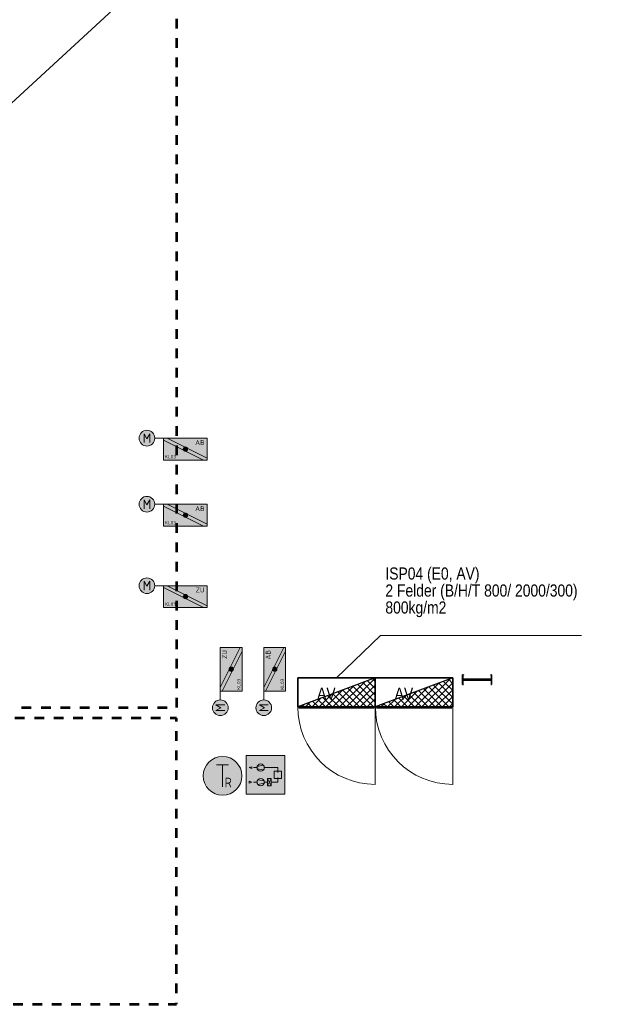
# Model space of a CAD drawing. Header units: metres. Extents: x -19.7 to 21.5, y -3.9 to 32.8.
# Tile 6 of 11: x 4.7 to 10.9, y 14 to 24.2. Entities that reach past the tile are written whole.
import ezdxf
from ezdxf.enums import TextEntityAlignment as Align

# ---------------------------------------------------------------- set-up
doc = ezdxf.new("R2010")
doc.units = ezdxf.units.M
doc.header["$MEASUREMENT"] = 0
doc.linetypes.add('DGN Style 3', pattern=[0.021481, 0.015344, -0.006138])
for name, color, linetype, lineweight in [('TRI_CONNPTS', 7, 'Continuous', 0), ('TRI_H3D', 7, 'Continuous', 0), ('ZWP_440_KL_GA', 3, 'Continuous', 30), ('ZWP_480_SCHALTSCHRAENKE_E0_GA_2D', 7, 'Continuous', 0), ('ZWP_480_SCHALTSCHRAENKE_E0_GA_3D', 7, 'Continuous', 0), ('ZWP_480_SCHALTSCHRAENKE_E0_GA_TEXT', 7, 'Continuous', 0), ('ZWP_480_SYM_E0_2D', 7, 'Continuous', 0), ('ZWP_480_SYM_E0_3D', 7, 'Continuous', 0), ('ZWP_480_SYM_SCHWARZ', 7, 'Continuous', 13), ('ZWP_480_TEXT_1_50_TOP', 7, 'Continuous', 0)]:
    doc.layers.add(name, color=color, linetype=linetype, lineweight=lineweight)
doc.layers.get('TRI_CONNPTS').off()
doc.layers.get('TRI_H3D').off()
doc.styles.add('ISOCP', font='isocp.shx')
doc.styles.add('ZWP_1 50', font='ARIALN.TTF', dxfattribs={"height": 0.125})

# ---------------------------------------------------------------- blocks, each defined once
blk = doc.blocks.new('K')
at = {"layer": 'ZWP_440_KL_GA', "color": 136, "linetype": 'Continuous', "lineweight": 30}
mesh = blk.add_polyface(dxfattribs=at)
corners = [(-1.2691, 0.13985, 0.05), (-1.2691, 0.14985, 0.05), (1.26904, 0.13985, 0.05), (1.26904, 0.14985, 0.05), (-1.2691, 0.14985, -0.05), (1.26904, 0.14985, -0.05), (-1.2691, 0.13985, -0.05), (1.26904, 0.13985, -0.05), (-1.2691, 0.13985, -0.0475), (1.26904, 0.13985, -0.0475), (-1.2691, 0.14735, -0.0475), (1.26904, 0.14735, -0.0475), (-1.2691, 0.14735, 0.0475), (1.26904, 0.14735, 0.0475), (-1.2691, 0.13985, 0.0475), (1.26904, 0.13985, 0.0475)]
mesh.append_faces([[corners[k] for k in face] for face in [(0, 2, 3, 1), (1, 3, 5, 4), (4, 5, 7, 6), (6, 7, 9, 8), (8, 9, 11, 10), (10, 11, 13, 12), (12, 13, 15, 14), (14, 15, 2, 0)]], dxfattribs={"color": 136})
mesh.append_faces([[corners[k] for k in face] for face in [(0, 12, 14), (10, 6, 8)]], dxfattribs={"vtx0": -1, "color": 136})
mesh.append_faces([[corners[k] for k in face] for face in [(4, 10, 1), (1, 12, 0)]], dxfattribs={"vtx0": -1, "vtx1": -1, "color": 136})
mesh.append_faces([[corners[k] for k in face] for face in [(10, 4, 6), (1, 10, 12), (11, 7, 5), (3, 13, 11)]], dxfattribs={"vtx0": -1, "vtx2": -1, "color": 136})
mesh.append_faces([[corners[k] for k in face] for face in [(5, 3, 11), (3, 2, 13)]], dxfattribs={"vtx1": -1, "vtx2": -1, "color": 136})
mesh.append_faces([[corners[k] for k in face] for face in [(2, 15, 13), (11, 9, 7)]], dxfattribs={"vtx2": -1, "color": 136})
mesh = blk.add_polyface(dxfattribs=at)
corners = [(-1.0841, 0.14735, 0.005), (-1.0841, 0.14735, -0.005), (-1.0541, 0.14735, 0.005), (-1.0541, 0.14735, -0.005), (-1.0841, -0.14765, -0.005), (-1.0841, -0.14765, 0.005), (-1.0541, -0.14765, -0.005), (-1.0541, -0.14765, 0.005)]
mesh.append_faces([[corners[k] for k in face] for face in [(0, 2, 3, 1), (4, 6, 7, 5), (1, 4, 5, 0), (0, 5, 7, 2), (2, 7, 6, 3), (3, 6, 4, 1)]], dxfattribs={"color": 136})
mesh = blk.add_polyface(dxfattribs=at)
corners = [(-0.6841, 0.14735, 0.005), (-0.6841, 0.14735, -0.005), (-0.6541, 0.14735, 0.005), (-0.6541, 0.14735, -0.005), (-0.6841, -0.14765, -0.005), (-0.6841, -0.14765, 0.005), (-0.6541, -0.14765, -0.005), (-0.6541, -0.14765, 0.005)]
mesh.append_faces([[corners[k] for k in face] for face in [(0, 2, 3, 1), (4, 6, 7, 5), (1, 4, 5, 0), (0, 5, 7, 2), (2, 7, 6, 3), (3, 6, 4, 1)]], dxfattribs={"color": 136})
mesh = blk.add_polyface(dxfattribs=at)
corners = [(-0.2841, 0.14735, 0.005), (-0.2841, 0.14735, -0.005), (-0.2541, 0.14735, 0.005), (-0.2541, 0.14735, -0.005), (-0.2841, -0.14765, -0.005), (-0.2841, -0.14765, 0.005), (-0.2541, -0.14765, -0.005), (-0.2541, -0.14765, 0.005)]
mesh.append_faces([[corners[k] for k in face] for face in [(0, 2, 3, 1), (4, 6, 7, 5), (1, 4, 5, 0), (0, 5, 7, 2), (2, 7, 6, 3), (3, 6, 4, 1)]], dxfattribs={"color": 136})
mesh = blk.add_polyface(dxfattribs=at)
corners = [(0.1159, 0.14735, 0.005), (0.1159, 0.14735, -0.005), (0.1459, 0.14735, 0.005), (0.1459, 0.14735, -0.005), (0.1159, -0.14765, -0.005), (0.1159, -0.14765, 0.005), (0.1459, -0.14765, -0.005), (0.1459, -0.14765, 0.005)]
mesh.append_faces([[corners[k] for k in face] for face in [(0, 2, 3, 1), (4, 6, 7, 5), (1, 4, 5, 0), (0, 5, 7, 2), (2, 7, 6, 3), (3, 6, 4, 1)]], dxfattribs={"color": 136})
mesh = blk.add_polyface(dxfattribs=at)
corners = [(0.5159, 0.14735, 0.005), (0.5159, 0.14735, -0.005), (0.5459, 0.14735, 0.005), (0.5459, 0.14735, -0.005), (0.5159, -0.14765, -0.005), (0.5159, -0.14765, 0.005), (0.5459, -0.14765, -0.005), (0.5459, -0.14765, 0.005)]
mesh.append_faces([[corners[k] for k in face] for face in [(0, 2, 3, 1), (4, 6, 7, 5), (1, 4, 5, 0), (0, 5, 7, 2), (2, 7, 6, 3), (3, 6, 4, 1)]], dxfattribs={"color": 136})
mesh = blk.add_polyface(dxfattribs=at)
corners = [(0.9159, 0.14735, 0.005), (0.9159, 0.14735, -0.005), (0.9459, 0.14735, 0.005), (0.9459, 0.14735, -0.005), (0.9159, -0.14765, -0.005), (0.9159, -0.14765, 0.005), (0.9459, -0.14765, -0.005), (0.9459, -0.14765, 0.005)]
mesh.append_faces([[corners[k] for k in face] for face in [(0, 2, 3, 1), (4, 6, 7, 5), (1, 4, 5, 0), (0, 5, 7, 2), (2, 7, 6, 3), (3, 6, 4, 1)]], dxfattribs={"color": 136})
mesh = blk.add_polyface(dxfattribs=at)
corners = [(1.05404, 0.14735, 0.005), (1.05404, 0.14735, -0.005), (1.08404, 0.14735, 0.005), (1.08404, 0.14735, -0.005), (1.05404, -0.14765, -0.005), (1.05404, -0.14765, 0.005), (1.08404, -0.14765, -0.005), (1.08404, -0.14765, 0.005)]
mesh.append_faces([[corners[k] for k in face] for face in [(0, 2, 3, 1), (4, 6, 7, 5), (1, 4, 5, 0), (0, 5, 7, 2), (2, 7, 6, 3), (3, 6, 4, 1)]], dxfattribs={"color": 136})
mesh = blk.add_polyface(dxfattribs=at)
corners = [(-1.2691, -0.14015, -0.05), (-1.2691, -0.15015, -0.05), (1.26904, -0.14015, -0.05), (1.26904, -0.15015, -0.05), (-1.2691, -0.15015, 0.05), (1.26904, -0.15015, 0.05), (-1.2691, -0.14015, 0.05), (1.26904, -0.14015, 0.05), (-1.2691, -0.14015, 0.0475), (1.26904, -0.14015, 0.0475), (-1.2691, -0.14765, 0.0475), (1.26904, -0.14765, 0.0475), (-1.2691, -0.14765, -0.0475), (1.26904, -0.14765, -0.0475), (-1.2691, -0.14015, -0.0475), (1.26904, -0.14015, -0.0475)]
mesh.append_faces([[corners[k] for k in face] for face in [(0, 2, 3, 1), (1, 3, 5, 4), (4, 5, 7, 6), (6, 7, 9, 8), (8, 9, 11, 10), (10, 11, 13, 12), (12, 13, 15, 14), (14, 15, 2, 0)]], dxfattribs={"color": 136})
mesh.append_faces([[corners[k] for k in face] for face in [(0, 12, 14), (10, 6, 8)]], dxfattribs={"vtx0": -1, "color": 136})
mesh.append_faces([[corners[k] for k in face] for face in [(4, 10, 1), (1, 12, 0)]], dxfattribs={"vtx0": -1, "vtx1": -1, "color": 136})
mesh.append_faces([[corners[k] for k in face] for face in [(10, 4, 6), (1, 10, 12), (11, 7, 5), (3, 13, 11)]], dxfattribs={"vtx0": -1, "vtx2": -1, "color": 136})
mesh.append_faces([[corners[k] for k in face] for face in [(5, 3, 11), (3, 2, 13)]], dxfattribs={"vtx1": -1, "vtx2": -1, "color": 136})
mesh.append_faces([[corners[k] for k in face] for face in [(2, 15, 13), (11, 9, 7)]], dxfattribs={"vtx2": -1, "color": 136})
blk = doc.blocks.new('_T3D___1')
blk.add_wipeout([(-0.05, -0.35), (3.95, -0.35), (3.95, 0.05), (-0.05, 0.05)])
at = {"layer": 'ZWP_480_TEXT_1_50_TOP', "linetype": 'Continuous'}
blk.add_line((3.95, 0.05), (5.256, 1.252, -0.1), dxfattribs=at)
at = {"layer": 'ZWP_480_TEXT_1_50_TOP', "linetype": 'Continuous', "style": 'ZWP_1 50'}
for s, p in [(' – Fühler_Temp_Raum_UP_passiv Raumklima Innenbereich ', (0, 0)), ('Gebäude – 1.110 – GAU.RA1.170.FT001 – ISP04', (0, -0.175))]:
    blk.add_text(s, height=0.125, dxfattribs=at).set_placement(p, align=Align.TOP_LEFT)
blk = doc.blocks.new('_T3D___6')
at = {"layer": 'ZWP_480_TEXT_1_50_TOP', "linetype": 'Continuous'}
for q in [(7.876, 17.229, 4.41), (10.403, 17.667, 4.41)]:
    blk.add_line((8.33, 17.667, 4.41), q, dxfattribs=at)
at = {"layer": 'ZWP_480_TEXT_1_50_TOP', "linetype": 'Continuous', "style": 'ZWP_1 50'}
for s, p in [('ISP04 (E0, AV)', (8.38, 18.367, 4.41)), ('2 Felder (B/H/T 800/ 2000/300)', (8.38, 18.192, 4.41)), ('800kg/m2', (8.38, 18.017, 4.41))]:
    blk.add_text(s, height=0.125, dxfattribs=at).set_placement(p, align=Align.TOP_LEFT)
blk = doc.blocks.new('_$VT$_')
at = {"layer": 'ZWP_480_SCHALTSCHRAENKE_E0_GA_2D', "color": 136, "linetype": 'Continuous', "lineweight": 30}
for p, q in [((0.362, 0, 2), (0.579, 0.217, 2)), ((0.432, 0, 2), (0.692, 0.259, 2)), ((0.503, 0, 2), (0.8, 0.297, 2)), ((0.567, 0.213, 2), (0.78, 0, 2)), ((0.574, 0, 2), (0.8, 0.226, 2)), ((0.619, 0.232, 2), (0.8, 0.051, 2)), ((0.67, 0.251, 2), (0.8, 0.121, 2)), ((0.721, 0.271, 2), (0.8, 0.192, 2)), ((0.773, 0.29, 2), (0.8, 0.263, 2)), ((0.22, 0, 2), (0.352, 0.132, 2)), ((0.291, 0, 2), (0.465, 0.175, 2)), ((0.31, 0.116, 2), (0.426, 0, 2)), ((0.361, 0.136, 2), (0.497, 0, 2)), ((0.413, 0.155, 2), (0.568, 0, 2)), ((0.464, 0.174, 2), (0.638, 0, 2)), ((0.516, 0.193, 2), (0.709, 0, 2)), ((0.644, 0, 2), (0.8, 0.156, 2)), ((0.001, 0.001, 2), (0.002, 0, 2)), ((0.008, 0, 2), (0.013, 0.005, 2)), ((0.053, 0.02, 2), (0.073, 0, 2)), ((0.079, 0, 2), (0.126, 0.047, 2)), ((0.104, 0.039, 2), (0.143, 0, 2)), ((0.149, 0, 2), (0.239, 0.09, 2)), ((0.156, 0.058, 2), (0.214, 0, 2)), ((0.207, 0.078, 2), (0.285, 0, 2)), ((0.259, 0.097, 2), (0.356, 0, 2)), ((0.715, 0, 2), (0.8, 0.085, 2)), ((0.786, 0, 2), (0.8, 0.014, 2))]:
    blk.add_line(p, q, dxfattribs=at)
at = {"layer": 'ZWP_480_SCHALTSCHRAENKE_E0_GA_2D', "color": 136, "linetype": 'Continuous', "lineweight": 0}
blk.add_line((0.799, 0, 0.2), (0.799, -0.798, 0.2), dxfattribs=at)
blk.add_arc((0.799, 0, 0.2), 0.798, 180, 270, dxfattribs=at)
at = {"layer": 'ZWP_480_SCHALTSCHRAENKE_E0_GA_2D', "color": 136, "linetype": 'Continuous', "lineweight": 30}
blk.add_3dface([(0, 0, 2), (0.8, 0, 2), (0.8, 0.3, 2)], dxfattribs=at)
at = {"layer": 'ZWP_480_SCHALTSCHRAENKE_E0_GA_3D', "color": 136, "linetype": 'Continuous', "lineweight": 30}
for points in [[(0, 0.3), (0.8, 0.3), (0.8, 0.3, 2), (0, 0.3, 2)], [(0, 0), (0, 0.3), (0, 0.3, 2), (0, 0, 2)], [(0, 0), (0.8, 0), (0.8, 0.3), (0, 0.3)], [(0.8, 0), (0.8, 0.3), (0.8, 0.3, 2), (0.8, 0, 2)], [(0, 0), (0.8, 0), (0.8, 0, 2), (0, 0, 2)], [(0.789, -0.01, 0.2), (0.011, -0.01, 0.2), (0.011, -0.01, 1.998), (0.789, -0.01, 1.998)]]:
    blk.add_3dface(points, dxfattribs=at)
at = {"layer": 'ZWP_480_SCHALTSCHRAENKE_E0_GA_TEXT', "color": 7, "lineweight": 0, "style": 'ZWP_1 50'}
blk.add_text('AV', height=0.125, dxfattribs=at).set_placement((0.2, 0.2, 2), align=Align.TOP_LEFT)
blk = doc.blocks.new('_$VT$__1')
at = {"layer": 'ZWP_480_SCHALTSCHRAENKE_E0_GA_2D', "color": 136, "linetype": 'Continuous', "lineweight": 30}
for p, q in [((0.339, 0, 2), (0.543, 0.204, 2)), ((0.41, 0, 2), (0.656, 0.246, 2)), ((0.481, 0, 2), (0.769, 0.288, 2)), ((0.551, 0.207, 2), (0.758, 0, 2)), ((0.552, 0, 2), (0.8, 0.248, 2)), ((0.602, 0.226, 2), (0.8, 0.028, 2)), ((0.654, 0.245, 2), (0.8, 0.099, 2)), ((0.705, 0.264, 2), (0.8, 0.17, 2)), ((0.757, 0.284, 2), (0.8, 0.24, 2)), ((0.198, 0, 2), (0.317, 0.119, 2)), ((0.269, 0, 2), (0.43, 0.161, 2)), ((0.294, 0.11, 2), (0.404, 0, 2)), ((0.345, 0.129, 2), (0.475, 0, 2)), ((0.397, 0.149, 2), (0.546, 0, 2)), ((0.448, 0.168, 2), (0.616, 0, 2)), ((0.5, 0.187, 2), (0.687, 0, 2)), ((0.622, 0, 2), (0.8, 0.178, 2)), ((0.693, 0, 2), (0.8, 0.107, 2)), ((0.037, 0.014, 2), (0.051, 0, 2)), ((0.057, 0, 2), (0.091, 0.034, 2)), ((0.088, 0.033, 2), (0.121, 0, 2)), ((0.127, 0, 2), (0.204, 0.076, 2)), ((0.14, 0.052, 2), (0.192, 0, 2)), ((0.191, 0.072, 2), (0.263, 0, 2)), ((0.242, 0.091, 2), (0.333, 0, 2)), ((0.764, 0, 2), (0.8, 0.036, 2))]:
    blk.add_line(p, q, dxfattribs=at)
at = {"layer": 'ZWP_480_SCHALTSCHRAENKE_E0_GA_2D', "color": 136, "linetype": 'Continuous', "lineweight": 0}
blk.add_line((0.799, 0, 0.2), (0.799, -0.798, 0.2), dxfattribs=at)
blk.add_arc((0.799, 0, 0.2), 0.798, 180, 270, dxfattribs=at)
at = {"layer": 'ZWP_480_SCHALTSCHRAENKE_E0_GA_2D', "color": 136, "linetype": 'Continuous', "lineweight": 30}
blk.add_3dface([(0, 0, 2), (0.8, 0, 2), (0.8, 0.3, 2)], dxfattribs=at)
at = {"layer": 'ZWP_480_SCHALTSCHRAENKE_E0_GA_3D', "color": 136, "linetype": 'Continuous', "lineweight": 30}
for points in [[(0, 0.3), (0.8, 0.3), (0.8, 0.3, 2), (0, 0.3, 2)], [(0, 0), (0, 0.3), (0, 0.3, 2), (0, 0, 2)], [(0, 0), (0.8, 0), (0.8, 0.3), (0, 0.3)], [(0.8, 0), (0.8, 0.3), (0.8, 0.3, 2), (0.8, 0, 2)], [(0, 0), (0.8, 0), (0.8, 0, 2), (0, 0, 2)], [(0.789, -0.01, 0.2), (0.011, -0.01, 0.2), (0.011, -0.01, 1.998), (0.789, -0.01, 1.998)]]:
    blk.add_3dface(points, dxfattribs=at)
at = {"layer": 'ZWP_480_SCHALTSCHRAENKE_E0_GA_TEXT', "color": 7, "lineweight": 0, "style": 'ZWP_1 50'}
blk.add_text('AV', height=0.125, dxfattribs=at).set_placement((0.2, 0.2, 2), align=Align.TOP_LEFT)
blk = doc.blocks.new('ZWP_480_BSK_Motor_klein_L_1')
at = {"layer": 'ZWP_480_SYM_E0_2D', "lineweight": 13}
h = blk.add_hatch(color=254, dxfattribs=at)
edge = h.paths.add_edge_path()
edge.add_arc((-0.397, 0.112), 0.081, 0, 360)
h = blk.add_hatch(color=5, dxfattribs=at)
edge = h.paths.add_edge_path()
edge.add_arc((0, 0), 0.0225, 0, 360)
h = blk.add_hatch(color=5, dxfattribs=at)
edge = h.paths.add_edge_path()
edge.add_arc((0, 0), 0.0225, 0, 360)
at = {"layer": 'ZWP_480_SYM_E0_2D', "color": 5, "lineweight": 13}
for p, q in [((-0.427, 0.067), (-0.427, 0.158)), ((-0.427, 0.158), (-0.397, 0.107)), ((-0.397, 0.107), (-0.367, 0.158)), ((-0.367, 0.158), (-0.367, 0.067)), ((-0.225, 0.112), (-0.316, 0.112)), ((-0.187, 0.112), (0.225, -0.094)), ((-0.225, 0.094), (0.187, -0.112))]:
    blk.add_line(p, q, dxfattribs=at)
at = {"layer": 'ZWP_480_SYM_E0_2D', "color": 5, "lineweight": 13, "flags": 128}
blk.add_lwpolyline([(0.225, -0.112), (0.225, 0.112), (-0.225, 0.112), (-0.225, -0.112)], close=True, dxfattribs=at)
at = {"layer": 'ZWP_480_SYM_E0_2D', "color": 5, "lineweight": 13}
blk.add_circle((-0.397, 0.112), 0.081, dxfattribs=at)
at = {"layer": 'ZWP_480_SYM_E0_2D', "color": 254, "lineweight": 13, "extrusion": (0, 0, -1)}
blk.add_solid([(-0.225, -0.112), (-0.225, 0.112), (0.225, -0.112), (0.225, 0.112)], dxfattribs=at)
at = {"layer": 'ZWP_480_SYM_E0_3D', "color": 5, "lineweight": 13}
blk.add_circle((0, 0), 0.0225, dxfattribs=at)
blk.add_circle((0, 0), 0.0225, dxfattribs=at)
at = {"layer": 'ZWP_480_SYM_E0_2D', "char_height": 0.10125, "style": 'ISOCP'}
for s, insert, attachment_point in [('\\H0.493827x;ZU', (0.198, 0.068), 6), ('\\H0.345679x;KL03', (-0.212, -0.078), 4)]:
    blk.add_mtext(s, dxfattribs=dict(at, insert=insert, attachment_point=attachment_point))
blk = doc.blocks.new('ZWP_480_BSK_Motor_klein_L')
at = {"layer": 'ZWP_480_SYM_E0_3D', "color": 5, "lineweight": 13, "rotation": 90}
blk.add_blockref('ZWP_480_BSK_Motor_klein_L_1', (0, 0), dxfattribs=at)
blk = doc.blocks.new('ZWP_480_BSK_Motor_klein_L_1_1')
at = {"layer": 'ZWP_480_SYM_E0_2D', "lineweight": 13}
h = blk.add_hatch(color=254, dxfattribs=at)
edge = h.paths.add_edge_path()
edge.add_arc((-0.397, 0.113), 0.081, 0, 360)
h = blk.add_hatch(color=5, dxfattribs=at)
edge = h.paths.add_edge_path()
edge.add_arc((0, 0), 0.0225, 0, 360)
h = blk.add_hatch(color=5, dxfattribs=at)
edge = h.paths.add_edge_path()
edge.add_arc((0, 0), 0.0225, 0, 360)
at = {"layer": 'ZWP_480_SYM_E0_2D', "color": 5, "lineweight": 13}
for p, q in [((-0.427, 0.067), (-0.427, 0.158)), ((-0.427, 0.158), (-0.397, 0.107)), ((-0.397, 0.107), (-0.367, 0.158)), ((-0.367, 0.158), (-0.367, 0.067)), ((-0.225, 0.113), (-0.316, 0.113)), ((-0.187, 0.113), (0.225, -0.094)), ((-0.225, 0.094), (0.187, -0.112))]:
    blk.add_line(p, q, dxfattribs=at)
at = {"layer": 'ZWP_480_SYM_E0_2D', "color": 5, "lineweight": 13, "flags": 128}
blk.add_lwpolyline([(0.225, -0.112), (0.225, 0.113), (-0.225, 0.113), (-0.225, -0.112)], close=True, dxfattribs=at)
at = {"layer": 'ZWP_480_SYM_E0_2D', "color": 5, "lineweight": 13}
blk.add_circle((-0.397, 0.113), 0.081, dxfattribs=at)
at = {"layer": 'ZWP_480_SYM_E0_2D', "color": 254, "lineweight": 13}
blk.add_solid([(0.225, -0.112), (0.225, 0.113), (-0.225, -0.112), (-0.225, 0.113)], dxfattribs=at)
at = {"layer": 'ZWP_480_SYM_E0_3D', "color": 5, "lineweight": 13}
blk.add_circle((0, 0), 0.0225, dxfattribs=at)
blk.add_circle((0, 0), 0.0225, dxfattribs=at)
at = {"layer": 'ZWP_480_SYM_E0_2D', "char_height": 0.10125, "style": 'ISOCP'}
for s, insert, attachment_point in [('\\H0.493827x;AB', (0.198, 0.068), 6), ('\\H0.345679x;KL03', (-0.212, -0.078), 4)]:
    blk.add_mtext(s, dxfattribs=dict(at, insert=insert, attachment_point=attachment_point))
blk = doc.blocks.new('ZWP_480_BSK_Motor_klein_L_2')
at = {"layer": 'ZWP_480_SYM_E0_3D', "color": 5, "lineweight": 13, "rotation": 90}
blk.add_blockref('ZWP_480_BSK_Motor_klein_L_1_1', (0, 0), dxfattribs=at)
blk = doc.blocks.new('ZWP_480_BSK_Motor_klein_L_1_2')
at = {"layer": 'ZWP_480_SYM_E0_2D', "lineweight": 13}
h = blk.add_hatch(color=254, dxfattribs=at)
edge = h.paths.add_edge_path()
edge.add_arc((-0.397, 0.112), 0.081, 0, 360)
h = blk.add_hatch(color=5, dxfattribs=at)
edge = h.paths.add_edge_path()
edge.add_arc((0, 0), 0.0225, 0, 360)
h = blk.add_hatch(color=5, dxfattribs=at)
edge = h.paths.add_edge_path()
edge.add_arc((0, 0), 0.0225, 0, 360)
at = {"layer": 'ZWP_480_SYM_E0_2D', "color": 5, "lineweight": 13}
for p, q in [((-0.427, 0.067), (-0.427, 0.158)), ((-0.427, 0.158), (-0.397, 0.107)), ((-0.397, 0.107), (-0.367, 0.158)), ((-0.367, 0.158), (-0.367, 0.067)), ((-0.225, 0.112), (-0.316, 0.112)), ((-0.187, 0.112), (0.225, -0.094)), ((-0.225, 0.094), (0.187, -0.113))]:
    blk.add_line(p, q, dxfattribs=at)
at = {"layer": 'ZWP_480_SYM_E0_2D', "color": 5, "lineweight": 13, "flags": 128}
blk.add_lwpolyline([(0.225, -0.113), (0.225, 0.112), (-0.225, 0.112), (-0.225, -0.113)], close=True, dxfattribs=at)
at = {"layer": 'ZWP_480_SYM_E0_2D', "color": 5, "lineweight": 13}
blk.add_circle((-0.397, 0.112), 0.081, dxfattribs=at)
at = {"layer": 'ZWP_480_SYM_E0_2D', "color": 254, "lineweight": 13, "extrusion": (0, 0, -1)}
blk.add_solid([(-0.225, -0.113), (-0.225, 0.112), (0.225, -0.113), (0.225, 0.112)], dxfattribs=at)
at = {"layer": 'ZWP_480_SYM_E0_3D', "color": 5, "lineweight": 13}
blk.add_circle((0, 0), 0.0225, dxfattribs=at)
blk.add_circle((0, 0), 0.0225, dxfattribs=at)
at = {"layer": 'ZWP_480_SYM_E0_2D', "char_height": 0.10125, "style": 'ISOCP'}
for s, insert, attachment_point in [('\\H0.493827x;ZU', (0.198, 0.068), 6), ('\\H0.345679x;KL03', (-0.212, -0.078), 4)]:
    blk.add_mtext(s, dxfattribs=dict(at, insert=insert, attachment_point=attachment_point))
blk = doc.blocks.new('ZWP_480_BSK_Motor_klein_L_3')
at = {"layer": 'ZWP_480_SYM_E0_3D', "color": 5, "lineweight": 13}
blk.add_blockref('ZWP_480_BSK_Motor_klein_L_1_2', (0, 0), dxfattribs=at)
blk = doc.blocks.new('ZWP_480_BSK_Motor_klein_L_1_3')
at = {"layer": 'ZWP_480_SYM_E0_2D', "lineweight": 13}
h = blk.add_hatch(color=254, dxfattribs=at)
edge = h.paths.add_edge_path()
edge.add_arc((-0.397, 0.113), 0.081, 0, 360)
h = blk.add_hatch(color=5, dxfattribs=at)
edge = h.paths.add_edge_path()
edge.add_arc((0, 0), 0.0225, 0, 360)
h = blk.add_hatch(color=5, dxfattribs=at)
edge = h.paths.add_edge_path()
edge.add_arc((0, 0), 0.0225, 0, 360)
at = {"layer": 'ZWP_480_SYM_E0_2D', "color": 5, "lineweight": 13}
for p, q in [((-0.427, 0.067), (-0.427, 0.158)), ((-0.427, 0.158), (-0.397, 0.107)), ((-0.397, 0.107), (-0.367, 0.158)), ((-0.367, 0.158), (-0.367, 0.067)), ((-0.225, 0.113), (-0.316, 0.113)), ((-0.187, 0.113), (0.225, -0.094)), ((-0.225, 0.094), (0.187, -0.113))]:
    blk.add_line(p, q, dxfattribs=at)
at = {"layer": 'ZWP_480_SYM_E0_2D', "color": 5, "lineweight": 13, "flags": 128}
blk.add_lwpolyline([(0.225, -0.113), (0.225, 0.113), (-0.225, 0.113), (-0.225, -0.113)], close=True, dxfattribs=at)
at = {"layer": 'ZWP_480_SYM_E0_2D', "color": 5, "lineweight": 13}
blk.add_circle((-0.397, 0.113), 0.081, dxfattribs=at)
at = {"layer": 'ZWP_480_SYM_E0_2D', "color": 254, "lineweight": 13, "extrusion": (0, 0, -1)}
blk.add_solid([(-0.225, -0.113), (-0.225, 0.113), (0.225, -0.113), (0.225, 0.113)], dxfattribs=at)
at = {"layer": 'ZWP_480_SYM_E0_3D', "color": 5, "lineweight": 13}
blk.add_circle((0, 0), 0.0225, dxfattribs=at)
blk.add_circle((0, 0), 0.0225, dxfattribs=at)
at = {"layer": 'ZWP_480_SYM_E0_2D', "char_height": 0.10125, "style": 'ISOCP'}
for s, insert, attachment_point in [('\\H0.493827x;AB', (0.198, 0.068), 6), ('\\H0.345679x;KL03', (-0.212, -0.078), 4)]:
    blk.add_mtext(s, dxfattribs=dict(at, insert=insert, attachment_point=attachment_point))
blk = doc.blocks.new('ZWP_480_BSK_Motor_klein_L_4')
at = {"layer": 'ZWP_480_SYM_E0_3D', "color": 5, "lineweight": 13}
blk.add_blockref('ZWP_480_BSK_Motor_klein_L_1_3', (0, 0), dxfattribs=at)
blk = doc.blocks.new('ZWP_480_Anlsch_Anlagenbild_kl_1')
at = {"color": 250, "lineweight": 13}
for p, q in [((0.163, 0.275), (0.128, 0.275)), ((0.163, 0.275), (0.128, 0.275)), ((0.165, 0.287), (0.23, 0.299)), ((0.165, 0.263), (0.23, 0.251)), ((0.238, 0.275), (0.377, 0.275)), ((0.377, 0.226), (0.377, 0.275)), ((0.163, 0.125), (0.128, 0.125)), ((0.236, 0.137), (0.171, 0.149)), ((0.236, 0.113), (0.171, 0.101)), ((0.238, 0.125), (0.273, 0.125)), ((0.311, 0.163), (0.273, 0.088)), ((0.273, 0.163), (0.311, 0.088)), ((0.377, 0.125), (0.311, 0.125)), ((0.377, 0.125), (0.377, 0.174))]:
    blk.add_line(p, q, dxfattribs=at)
at = {"color": 250, "lineweight": 13, "flags": 128}
blk.add_lwpolyline([(0.05, 0.4), (0.45, 0.4), (0.45, 0), (0.05, 0)], close=True, dxfattribs=at)
at = {"color": 250, "lineweight": 13}
for centre in [(0.201, 0.275), (0.201, 0.125)]:
    blk.add_circle(centre, 0.0375, dxfattribs=at)
at = {"color": 254, "lineweight": 13, "extrusion": (0, 0, -1)}
blk.add_solid([(-0.05, 0.4), (-0.45, 0.4), (-0.05, 0), (-0.45, 0)], dxfattribs=at)
at = {"color": 250, "lineweight": 13}
for points in [[(0.111, 0.284), (0.081, 0.275), (0.111, 0.266)], [(0.34, 0.237), (0.415, 0.237), (0.415, 0.163), (0.34, 0.163)], [(0.081, 0.134), (0.111, 0.125), (0.081, 0.116)], [(0.273, 0.163), (0.311, 0.163), (0.311, 0.088), (0.273, 0.088)]]:
    blk.add_3dface(points, dxfattribs=at)
blk = doc.blocks.new('ZWP_480_Anlsch_Anlagenbild_kl')
at = {"layer": 'ZWP_480_SYM_SCHWARZ', "color": 250, "lineweight": 13}
blk.add_blockref('ZWP_480_Anlsch_Anlagenbild_kl_1', (0, 0), dxfattribs=at)
blk = doc.blocks.new('ZWP_480_Fühler_Temp_1')
at = {"lineweight": 13}
h = blk.add_hatch(color=254, dxfattribs=at)
edge = h.paths.add_edge_path()
edge.add_arc((0, 0), 0.2, 0, 360)
at = {"color": 5, "linetype": 'Continuous', "lineweight": 13}
for p, q in [((-0.063, 0.113), (0.062, 0.113)), ((0, -0.112), (0, 0.113))]:
    blk.add_line(p, q, dxfattribs=at)
at = {"color": 5, "lineweight": 13}
blk.add_circle((0, 0), 0.2, dxfattribs=at)
blk.add_circle((0, 0), 0.2, dxfattribs=at)
at = {"insert": (0.021, -0.119), "char_height": 0.15, "attachment_point": 7, "style": 'ISOCP'}
blk.add_mtext('\\H0.666667x;R', dxfattribs=at)
blk = doc.blocks.new('ZWP_480_Fühler_Temp')
at = {"layer": 'ZWP_480_SYM_E0_2D', "color": 5, "lineweight": 13}
blk.add_blockref('ZWP_480_Fühler_Temp_1', (0, 0), dxfattribs=at)

msp = doc.modelspace()

# ---------------------------------------------------------------- linework, layer by layer
at = {"layer": 'ZWP_480_SYM_SCHWARZ', "linetype": 'DGN Style 3', "lineweight": 53, "flags": 128}
msp.add_lwpolyline([(-5.225, 17), (-5.225, 14.05), (6.31, 14.05), (6.31, 17), (-0.687, 17), (-0.687, 17)], close=True, dxfattribs=at)

# ---------------------------------------------------------------- block references
at = {"layer": 'TRI_CONNPTS'}
for name, p in [('ZWP_480_BSK_Motor_klein_L_4', (6.403, 19.773, 7.23)), ('ZWP_480_BSK_Motor_klein_L_4', (6.403, 19.092, 7.23)), ('ZWP_480_BSK_Motor_klein_L_3', (6.403, 18.253, 7.23)), ('ZWP_480_BSK_Motor_klein_L', (6.875, 17.504, 7.23)), ('ZWP_480_BSK_Motor_klein_L_2', (7.324, 17.504, 7.23)), ('_$VT$_', (7.561, 17.115, 4.4)), ('_$VT$__1', (8.361, 17.115, 4.4)), ('ZWP_480_Fühler_Temp', (6.786, 16.405, 7.23)), ('ZWP_480_Anlsch_Anlagenbild_kl', (6.978, 16.215, 7.23))]:
    msp.add_blockref(name, p, dxfattribs=at)
at = {"layer": 'TRI_CONNPTS', "extrusion": (0, 1, 0), "rotation": 270}
msp.add_blockref('K', (-9.411, 5.131, 17.395), dxfattribs=at)
at = {"layer": 'TRI_H3D', "color": 7, "linetype": 'Continuous', "lineweight": 0}
for name, p in [('_T3D___1', (0.658, 23.289, 7.231)), ('_T3D___6', (0.085, 0.186, 2.821))]:
    msp.add_blockref(name, p, dxfattribs=at)

# ---------------------------------------------------------------- next in the draw order: linework, layer by layer
at = {"layer": 'ZWP_480_SYM_SCHWARZ', "linetype": 'DGN Style 3', "lineweight": 53}
msp.add_3dface([(-0.687, 17.111), (-0.687, 26.662), (6.31, 26.662), (6.31, 17.106)], dxfattribs=at)

doc.saveas('drawing.dxf')
